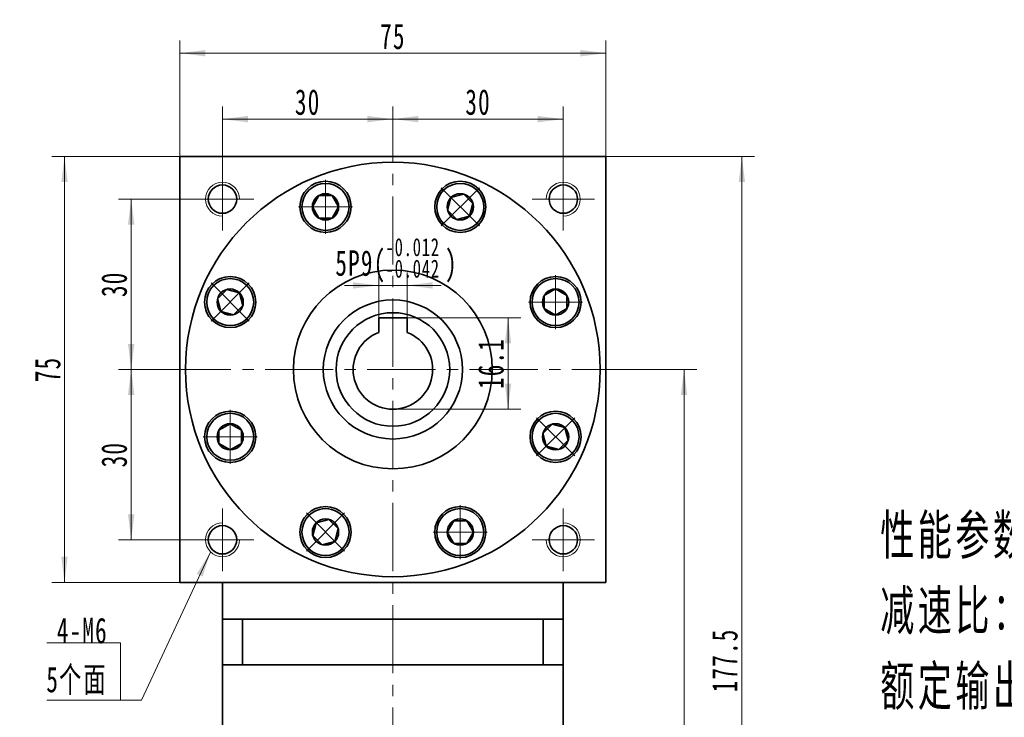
# Model space of a CAD drawing. Header units: millimetres. Extents: x -57 to 635, y -61 to 428.
# Tile 4 of 4: x 281 to 455, y 236 to 359. Entities that reach past the tile are written whole.
import ezdxf

# ---------------------------------------------------------------- set-up
doc = ezdxf.new("R2010")
doc.units = ezdxf.units.MM
doc.set_wipeout_variables(frame=1)
doc.linetypes.add('点画线', pattern=[18, 12, -2, 2, -2])
doc.layers.get('0').update_dxf_attribs({"lineweight": 35})
for name, color, linetype, lineweight in [('EB0_1', 7, 'Continuous', 35), ('中心线层', 1, '点画线', 18), ('尺寸线层', 3, 'Continuous', 18), ('粗实线层', 7, 'Continuous', 35)]:
    doc.layers.add(name, color=color, linetype=linetype, lineweight=lineweight)
doc.styles.add('标准', font='txt', dxfattribs={"width": 0.667})
doc.dimstyles.new('a4-1-1.5', dxfattribs={"dimtxt": 4.5, "dimasz": 4.5, "dimexe": 2.25, "dimexo": 0, "dimgap": 0.75, "dimtad": 1, "dimdec": 3, "dimdsep": 46, "dimtxsty": '标准', "dimblk": '_CAXARROW', "dimcen": 0, "dimdle": 6, "dimazin": 2, "dimtfac": 0.707107, "dimtdec": 3, "dimtix": 1, "dimtmove": 2, "dimatfit": 3, "dimfxl": 1, "dimfrac": 2, "dimtolj": 1, "dimtzin": 0, "dimarcsym": 1})

# ---------------------------------------------------------------- blocks, each defined once
blk = doc.blocks.new('*X1')
at = {"layer": '尺寸线层', "linetype": 'Continuous', "transparency": 16777216}
for points in [[(317.08, 341.59), (321.58, 341.03), (321.58, 342.16)], [(347.08, 341.59), (342.58, 341.03), (342.58, 342.16)]]:
    blk.add_hatch(color=0, dxfattribs=at).paths.add_polyline_path(points, flags=0)
at = {"layer": '尺寸线层', "color": 0, "linetype": 'Continuous', "transparency": 16777216}
for p, q in [((317.08, 333), (317.08, 343.84)), ((347.08, 338), (347.08, 343.84)), ((347.08, 341.59), (317.08, 341.59))]:
    blk.add_line(p, q, dxfattribs=at)
at = {"layer": '尺寸线层', "color": 0, "transparency": 16777216, "insert": (332.08, 344.57), "char_height": 4.5, "width": 9, "attachment_point": 5, "line_spacing_factor": 1.15057, "style": '标准'}
blk.add_mtext('\\T1.1;30', dxfattribs=at)
blk = doc.blocks.new('_CAXARROW')
blk.add_hatch(color=0).paths.add_polyline_path([(0, 0), (-1, 0.125), (-1, -0.125)], flags=0)
blk = doc.blocks.new('*X2')
at = {"layer": '尺寸线层', "linetype": 'Continuous', "transparency": 16777216}
for points in [[(347.08, 341.59), (351.58, 342.16), (351.58, 341.03)], [(377.08, 341.59), (372.58, 342.16), (372.58, 341.03)]]:
    blk.add_hatch(color=0, dxfattribs=at).paths.add_polyline_path(points, flags=0)
at = {"layer": '尺寸线层', "color": 0, "linetype": 'Continuous', "transparency": 16777216}
for p, q in [((347.08, 338), (347.08, 343.84)), ((377.08, 333), (377.08, 343.84)), ((347.08, 341.59), (377.08, 341.59))]:
    blk.add_line(p, q, dxfattribs=at)
at = {"layer": '尺寸线层', "color": 0, "transparency": 16777216, "insert": (362.08, 344.57), "char_height": 4.5, "width": 9, "attachment_point": 5, "line_spacing_factor": 1.15057, "style": '标准'}
blk.add_mtext('\\T1.1;30', dxfattribs=at)
blk = doc.blocks.new('*X3')
at = {"layer": '尺寸线层', "linetype": 'Continuous', "transparency": 16777216}
for points in [[(309.58, 353.2), (314.08, 352.64), (314.08, 353.77)], [(384.58, 353.2), (380.08, 352.64), (380.08, 353.77)]]:
    blk.add_hatch(color=0, dxfattribs=at).paths.add_polyline_path(points, flags=0)
at = {"layer": '尺寸线层', "color": 0, "linetype": 'Continuous', "transparency": 16777216}
for p, q in [((309.58, 335), (309.58, 355.45)), ((384.58, 335), (384.58, 355.45)), ((384.58, 353.2), (309.58, 353.2))]:
    blk.add_line(p, q, dxfattribs=at)
at = {"layer": '尺寸线层', "color": 0, "transparency": 16777216, "insert": (347.08, 356.15), "char_height": 4.5, "width": 9, "attachment_point": 5, "line_spacing_factor": 1.15057, "style": '标准'}
blk.add_mtext('\\T1.1;75', dxfattribs=at)
blk = doc.blocks.new('*X4')
at = {"layer": '尺寸线层', "linetype": 'Continuous', "transparency": 16777216}
for points in [[(289.27, 335), (289.83, 330.5), (288.71, 330.5)], [(289.27, 260), (289.83, 264.5), (288.71, 264.5)]]:
    blk.add_hatch(color=0, dxfattribs=at).paths.add_polyline_path(points, flags=0)
at = {"layer": '尺寸线层', "color": 0, "linetype": 'Continuous', "transparency": 16777216}
for p, q in [((309.58, 335), (287.02, 335)), ((289.27, 335), (289.27, 260)), ((309.58, 260), (287.02, 260))]:
    blk.add_line(p, q, dxfattribs=at)
at = {"layer": '尺寸线层', "color": 0, "transparency": 16777216, "insert": (286.32, 297.5), "char_height": 4.5, "width": 9, "attachment_point": 5, "rotation": 90, "line_spacing_factor": 1.15057, "style": '标准'}
blk.add_mtext('\\T1.1;75', dxfattribs=at)
blk = doc.blocks.new('*X5')
at = {"layer": '尺寸线层', "linetype": 'Continuous', "transparency": 16777216}
for points in [[(301.01, 327.5), (301.57, 323), (300.44, 323)], [(301.01, 297.5), (301.57, 302), (300.44, 302)]]:
    blk.add_hatch(color=0, dxfattribs=at).paths.add_polyline_path(points, flags=0)
at = {"layer": '尺寸线层', "color": 0, "linetype": 'Continuous', "transparency": 16777216}
for p, q in [((311.58, 327.5), (298.76, 327.5)), ((301.01, 327.5), (301.01, 297.5)), ((306.58, 297.5), (298.76, 297.5))]:
    blk.add_line(p, q, dxfattribs=at)
at = {"layer": '尺寸线层', "color": 0, "transparency": 16777216, "insert": (298.03, 312.5), "char_height": 4.5, "width": 9, "attachment_point": 5, "rotation": 90, "line_spacing_factor": 1.15057, "style": '标准'}
blk.add_mtext('\\T1.1;30', dxfattribs=at)
blk = doc.blocks.new('*X6')
at = {"layer": '尺寸线层', "linetype": 'Continuous', "transparency": 16777216}
for points in [[(301.01, 297.5), (301.57, 293), (300.44, 293)], [(301.01, 267.5), (301.57, 272), (300.44, 272)]]:
    blk.add_hatch(color=0, dxfattribs=at).paths.add_polyline_path(points, flags=0)
at = {"layer": '尺寸线层', "color": 0, "linetype": 'Continuous', "transparency": 16777216}
for p, q in [((306.58, 297.5), (298.76, 297.5)), ((301.01, 297.5), (301.01, 267.5)), ((311.58, 267.5), (298.76, 267.5))]:
    blk.add_line(p, q, dxfattribs=at)
at = {"layer": '尺寸线层', "color": 0, "transparency": 16777216, "insert": (298.03, 282.5), "char_height": 4.5, "width": 9, "attachment_point": 5, "rotation": 90, "line_spacing_factor": 1.15057, "style": '标准'}
blk.add_mtext('\\T1.1;30', dxfattribs=at)
blk = doc.blocks.new('*X7')
at = {"layer": '尺寸线层', "linetype": 'Continuous'}
blk.add_hatch(color=0, dxfattribs=at).paths.add_polyline_path([(15.81, 26.08), (14.42, 21.77), (13.4, 22.24)], flags=0)
at = {"layer": '尺寸线层', "color": 0, "linetype": 'Continuous'}
blk.add_line((15.81, 26.08), (3.67, 0), dxfattribs=at)
at = {"layer": '尺寸线层', "color": 0}
for p, q in [((0, 10.09), (-12.97, 10.09)), ((0, 0), (0, 10.09)), ((0, 0), (-12.97, 0)), ((3.67, 0), (0, 0))]:
    blk.add_line(p, q, dxfattribs=at)
at = {"layer": '尺寸线层', "color": 0, "insert": (-2.25, 0.9), "char_height": 4.5, "width": 19.9754, "attachment_point": 9, "line_spacing_factor": 1.15057, "style": '标准'}
blk.add_mtext('\\T1.1;4-M6\\P5个面', dxfattribs=at)
blk = doc.blocks.new('*X8')
at = {"layer": '中心线层', "linetype": '点画线', "lineweight": 18}
for p, q in [((0, -4.76), (0, 4.76)), ((-4.76, 0), (4.76, 0))]:
    blk.add_line(p, q, dxfattribs=at)
at = {"layer": '粗实线层'}
for p, q in [((-2.31, 0), (-1.15, 2)), ((-1.15, 2), (1.15, 2)), ((2.31, 0), (1.15, 2)), ((2.31, 0), (1.15, 2)), ((-2.31, 0), (-1.15, -2)), ((2.31, 0), (1.15, -2)), ((-1.15, -2), (1.15, -2))]:
    blk.add_line(p, q, dxfattribs=at)
blk.add_circle((0, 0), 2.31, dxfattribs=at)
for start, end in [(0, 180), (180, 360)]:
    blk.add_arc((0, 0), 4.14, start, end, dxfattribs=at)
blk = doc.blocks.new('*X9')
at = {"layer": '尺寸线层', "linetype": 'Continuous', "transparency": 16777216}
for points in [[(398.33, 297.5), (398.89, 293), (397.77, 293)], [(398.33, 157.5), (398.89, 162), (397.77, 162)]]:
    blk.add_hatch(color=0, dxfattribs=at).paths.add_polyline_path(points, flags=0)
at = {"layer": '尺寸线层', "color": 0, "linetype": 'Continuous', "transparency": 16777216}
for p, q in [((387.58, 297.5), (400.58, 297.5)), ((398.33, 297.5), (398.33, 157.5)), ((377.08, 157.5), (400.58, 157.5))]:
    blk.add_line(p, q, dxfattribs=at)
at = {"layer": '尺寸线层', "color": 0, "transparency": 16777216, "insert": (395.34, 227.5), "char_height": 4.5, "width": 11.9606, "attachment_point": 5, "rotation": 90, "line_spacing_factor": 1.15057, "style": '标准'}
blk.add_mtext('\\T1.1;140', dxfattribs=at)
blk = doc.blocks.new('*X10')
at = {"layer": '尺寸线层', "linetype": 'Continuous', "transparency": 16777216}
for points in [[(408.52, 335), (409.08, 330.5), (407.96, 330.5)], [(408.52, 157.5), (409.08, 162), (407.96, 162)]]:
    blk.add_hatch(color=0, dxfattribs=at).paths.add_polyline_path(points, flags=0)
at = {"layer": '尺寸线层', "color": 0, "linetype": 'Continuous', "transparency": 16777216}
for p, q in [((384.58, 335), (410.77, 335)), ((408.52, 335), (408.52, 157.5)), ((377.08, 157.5), (410.77, 157.5))]:
    blk.add_line(p, q, dxfattribs=at)
at = {"layer": '尺寸线层', "color": 0, "transparency": 16777216, "insert": (405.53, 246.25), "char_height": 4.5, "width": 20.8061, "attachment_point": 5, "rotation": 90, "line_spacing_factor": 1.15057, "style": '标准'}
blk.add_mtext('\\T1.1;177.5', dxfattribs=at)
blk = doc.blocks.new('*X28')
at = {"layer": '尺寸线层', "color": 0, "char_height": 4.5, "attachment_point": 1, "line_spacing_factor": 1.15057, "style": '标准'}
for s, insert, width in [('\\T1.1;{\\H0.707107x;-0.012}', (345.81, 320.64), 38.1799), ('\\T1.1;5P9(', (336.95, 318.5), 80.9909), ('\\T1.1;)', (356.26, 318.5), 80.9909), ('\\T1.1;{\\H0.707107x;-0.042}', (345.81, 316.85), 38.1799)]:
    blk.add_mtext(s, dxfattribs=dict(at, insert=insert, width=width))
blk = doc.blocks.new('*X27')
at = {"layer": '尺寸线层', "linetype": 'Continuous', "transparency": 16777216}
for points in [[(344.58, 312.3), (340.08, 311.74), (340.08, 312.86)], [(349.58, 312.3), (354.08, 311.74), (354.08, 312.86)]]:
    blk.add_hatch(color=0, dxfattribs=at).paths.add_polyline_path(points, flags=0)
at = {"layer": '尺寸线层', "color": 0, "linetype": 'Continuous', "transparency": 16777216}
for p, q in [((344.58, 306.6), (344.58, 314.55)), ((349.58, 306.6), (349.58, 314.55)), ((355.58, 312.3), (338.58, 312.3))]:
    blk.add_line(p, q, dxfattribs=at)
at = {"layer": '尺寸线层', "color": 0, "transparency": 16777216}
blk.add_blockref('*X28', (0, 0), dxfattribs=at)
blk = doc.blocks.new('*X29')
at = {"layer": '尺寸线层', "linetype": 'Continuous', "transparency": 16777216}
for points in [[(367.35, 306.6), (367.91, 302.1), (366.79, 302.1)], [(367.35, 290.5), (367.91, 295), (366.79, 295)]]:
    blk.add_hatch(color=0, dxfattribs=at).paths.add_polyline_path(points, flags=0)
at = {"layer": '尺寸线层', "color": 0, "linetype": 'Continuous', "transparency": 16777216}
for p, q in [((349.58, 306.6), (369.6, 306.6)), ((367.35, 306.6), (367.35, 290.5)), ((347.08, 290.5), (369.6, 290.5))]:
    blk.add_line(p, q, dxfattribs=at)
at = {"layer": '尺寸线层', "color": 0, "transparency": 16777216, "insert": (364.36, 298.55), "char_height": 4.5, "width": 16.0426, "attachment_point": 5, "rotation": 90, "line_spacing_factor": 1.15057, "style": '标准'}
blk.add_mtext('\\T1.1;16.1', dxfattribs=at)

msp = doc.modelspace()

# ---------------------------------------------------------------- linework, layer by layer
at = {"layer": 'EB0_1'}
for p, q in [((317.0781, 253.5007), (317.0781, 218.0007)), ((377.0781, 253.5007), (317.0781, 253.5007)), ((377.0781, 253.5007), (377.0781, 218.0007)), ((377.0781, 245.5007), (317.0781, 245.5007))]:
    msp.add_line(p, q, dxfattribs=at)
at = {"layer": '中心线层'}
for p, q in [((347.0781, 153.9814), (347.0781, 338.0007)), ((317.0781, 322.0007), (317.0781, 333.0007)), ((377.0781, 333.0007), (377.0781, 322.0007)), ((311.5781, 327.5007), (322.5781, 327.5007)), ((371.5781, 327.5007), (382.5781, 327.5007)), ((306.5781, 297.5007), (387.5781, 297.5007)), ((317.0781, 262.0007), (317.0781, 273.0007)), ((377.0781, 273.0007), (377.0781, 262.0007)), ((322.5781, 267.5007), (311.5781, 267.5007)), ((382.5781, 267.5007), (371.5781, 267.5007))]:
    msp.add_line(p, q, dxfattribs=at)
at = {"layer": '粗实线层'}
for p, q in [((309.5781, 335.0007), (384.5781, 335.0007)), ((309.5781, 334.1007), (309.5781, 335.0007)), ((309.5781, 335.0007), (309.5781, 260.0007)), ((384.5781, 335.0007), (384.5781, 260.0007)), ((349.5781, 306.6007), (344.5781, 306.6007)), ((344.5781, 306.6007), (344.5781, 304.039)), ((349.5781, 306.6007), (349.5781, 304.039)), ((309.5781, 260.0007), (384.5781, 260.0007)), ((317.0781, 253.5007), (317.0781, 260.0007)), ((377.0781, 253.5007), (377.0781, 260.0007)), ((320.6206, 253.5007), (320.6206, 245.5007)), ((373.5357, 253.5007), (373.5357, 245.5007))]:
    msp.add_line(p, q, dxfattribs=at)
for centre, radius in [((317.0781, 327.5007), 2.5), ((335.215, 326.1409), 4.5), ((358.9413, 326.1409), 4.5), ((377.0781, 327.5007), 2.5), ((318.4379, 309.3639), 4.5), ((347.0781, 297.5007), 17.5), ((375.7184, 309.3639), 4.5), ((347.0781, 297.5007), 12.25), ((347.0781, 297.5007), 10), ((318.4379, 285.6375), 4.5), ((375.7184, 285.6375), 4.5), ((335.215, 268.8604), 4.5), ((358.9413, 268.8604), 4.5), ((317.0781, 267.5007), 2.5), ((377.0781, 267.5007), 2.5)]:
    msp.add_circle(centre, radius, dxfattribs=at)
at = {"layer": '粗实线层', "lineweight": 18}
for centre, start, end in [((317.0781, 327.5007), 0, 270), ((377.0781, 327.5007), 270, 180), ((317.0781, 267.5007), 90, 360), ((377.0781, 267.5007), 180, 90)]:
    msp.add_arc(centre, 3, start, end, dxfattribs=at)
at = {"layer": '粗实线层'}
msp.add_arc((347.0781, 297.5007), 7, 110.924832, 69.075168, dxfattribs=at)

# ---------------------------------------------------------------- block references
at = {"layer": '尺寸线层'}
msp.add_blockref('*X7', (299.149, 239.2544), dxfattribs=at)

# ---------------------------------------------------------------- texts
at = {"layer": '尺寸线层', "insert": (432.8673, 271.8394), "char_height": 4.0425, "width": 103.233434, "attachment_point": 1, "line_spacing_factor": 1.15057, "style": '标准'}
msp.add_mtext('\\T1.1;{\\H1.71429x;性能参数：\\P减速比：1:12~100\\P额定输出力矩：45 N.m\\P最大加速力矩：1.5倍额定扭矩\\P额定输入转速：3000 rpm\\P容许径向力：1100 N\\P容许轴向力：550 N\\P回程间隙：≤12 arcmin\\P使用寿命：＞20000 h\\P使用温度：-10℃~80℃\\P}', dxfattribs=at)

# ---------------------------------------------------------------- dimensions: what is measured, and where the dimension line sits
at = {"layer": '尺寸线层'}
for base, p1, p2, picture, middle in [((309.5781, 353.2032), (384.5781, 335.0007), (309.5781, 335.0007), '*X3', (347.0781, 356.1529)), ((317.0781, 341.5933), (347.0781, 338.0007), (317.0781, 333.0007), '*X1', (332.0781, 344.5682)), ((377.0781, 341.5933), (347.0781, 338.0007), (377.0781, 333.0007), '*X2', (362.0781, 344.5682))]:
    dim = msp.add_linear_dim(base=base, p1=p1, p2=p2, dimstyle='a4-1-1.5', override={"dimsah": 1, "dimtfill": 1, "dimtzin": 0}, dxfattribs=at)
    dim.commit()
    dim.dimension.update_dxf_attribs({"geometry": picture, "text_midpoint": middle})
for base, p1, p2, picture, middle in [((289.2717, 260.0007), (309.5781, 335.0007), (309.5781, 260.0007), '*X4', (286.3219, 297.5007)), ((301.0058, 297.5007), (311.5781, 327.5007), (306.5781, 297.5007), '*X5', (298.0309, 312.5007)), ((367.3515, 290.5007), (349.5781, 306.6007), (347.0781, 290.5007), '*X29', (364.3641, 298.5507)), ((301.0058, 267.5007), (306.5781, 297.5007), (311.5781, 267.5007), '*X6', (298.0309, 282.5007))]:
    dim = msp.add_linear_dim(base=base, p1=p1, p2=p2, angle=270, dimstyle='a4-1-1.5', override={"dimsah": 1, "dimtfill": 1, "dimtzin": 0}, dxfattribs=at)
    dim.commit()
    dim.dimension.update_dxf_attribs({"geometry": picture, "text_midpoint": middle})

# ---------------------------------------------------------------- next in the draw order: wipeouts: each hides what was drawn before it
for points in [[(339.355, 326.1409), (339.3549, 326.1652), (339.3547, 326.1895), (339.3543, 326.2137), (339.3538, 326.238), (339.3532, 326.2622), (339.3524, 326.2865), (339.3515, 326.3107), (339.3504, 326.335), (339.3492, 326.3592), (339.3479, 326.3834), (339.3464, 326.4077), (339.3447, 326.4319), (339.3429, 326.4561), (339.341, 326.4802), (339.339, 326.5044), (339.3368, 326.5286), (339.3344, 326.5527), (339.3319, 326.5769), (339.3293, 326.601), (339.3266, 326.6251), (339.3236, 326.6492), (339.3206, 326.6733), (339.3174, 326.6973), (339.3141, 326.7213), (339.3106, 326.7454), (339.307, 326.7693), (339.3032, 326.7933), (339.2993, 326.8173), (339.2953, 326.8412), (339.2911, 326.8651), (339.2911, 326.8651), (339.2531, 327.0538), (339.2063, 327.2405), (339.1508, 327.4248), (339.0869, 327.6064), (339.0146, 327.7848), (338.9341, 327.9596), (338.8455, 328.1305), (338.7491, 328.2971), (338.6451, 328.4591), (338.5336, 328.616), (338.415, 328.7676), (338.2894, 328.9135), (338.1572, 329.0534), (338.0187, 329.187), (337.8741, 329.3141), (337.7237, 329.4342), (337.5679, 329.5473), (337.407, 329.653), (337.2414, 329.7511), (337.0714, 329.8414), (336.8974, 329.9237), (336.7197, 329.9978), (336.5388, 330.0636), (336.3551, 330.1209), (336.1688, 330.1696), (335.9806, 330.2095), (335.7906, 330.2407), (335.5994, 330.2631), (335.4074, 330.2765), (335.215, 330.2809), (335.215, 330.2809), (335.0225, 330.2765), (334.8305, 330.2631), (334.6393, 330.2407), (334.4494, 330.2095), (334.2611, 330.1696), (334.0748, 330.1209), (333.8911, 330.0636), (333.7102, 329.9978), (333.5325, 329.9237), (333.3585, 329.8414), (333.1885, 329.7511), (333.0229, 329.653), (332.862, 329.5473), (332.7062, 329.4342), (332.5559, 329.3141), (332.4112, 329.187), (332.2727, 329.0534), (332.1405, 328.9135), (332.0149, 328.7676), (331.8963, 328.616), (331.7848, 328.4591), (331.6808, 328.2971), (331.5844, 328.1305), (331.4958, 327.9596), (331.4153, 327.7848), (331.343, 327.6064), (331.2791, 327.4248), (331.2236, 327.2405), (331.1768, 327.0538), (331.1388, 326.8651), (331.1388, 326.8651), (331.1346, 326.8412), (331.1306, 326.8173), (331.1267, 326.7933), (331.1229, 326.7693), (331.1193, 326.7454), (331.1158, 326.7213), (331.1125, 326.6973), (331.1093, 326.6733), (331.1063, 326.6492), (331.1034, 326.6251), (331.1006, 326.601), (331.098, 326.5769), (331.0955, 326.5527), (331.0931, 326.5286), (331.0909, 326.5044), (331.0889, 326.4802), (331.087, 326.4561), (331.0852, 326.4319), (331.0836, 326.4077), (331.0821, 326.3834), (331.0807, 326.3592), (331.0795, 326.335), (331.0784, 326.3107), (331.0775, 326.2865), (331.0767, 326.2622), (331.0761, 326.238), (331.0756, 326.2137), (331.0752, 326.1895), (331.075, 326.1652), (331.075, 326.1409), (331.075, 326.1409), (331.0806, 325.9243), (331.0976, 325.7082), (331.1259, 325.4933), (331.1654, 325.2802), (331.216, 325.0694), (331.2776, 324.8616), (331.3499, 324.6573), (331.4329, 324.4571), (331.5262, 324.2614), (331.6296, 324.0709), (331.7429, 323.8861), (331.8656, 323.7075), (331.9976, 323.5356), (332.1383, 323.3707), (332.2875, 323.2135), (332.4448, 323.0643), (332.6096, 322.9236), (332.7815, 322.7916), (332.9602, 322.6688), (333.145, 322.5556), (333.3354, 322.4522), (333.5311, 322.3589), (333.7313, 322.2759), (333.9356, 322.2036), (334.1434, 322.142), (334.3542, 322.0914), (334.5673, 322.0519), (334.7822, 322.0236), (334.9983, 322.0066), (335.215, 322.0009), (335.215, 322.0009), (335.4316, 322.0066), (335.6477, 322.0236), (335.8626, 322.0519), (336.0757, 322.0914), (336.2865, 322.142), (336.4943, 322.2036), (336.6986, 322.2759), (336.8988, 322.3589), (337.0945, 322.4522), (337.285, 322.5556), (337.4698, 322.6688), (337.6484, 322.7916), (337.8203, 322.9236), (337.9852, 323.0643), (338.1424, 323.2135), (338.2916, 323.3707), (338.4323, 323.5356), (338.5643, 323.7075), (338.6871, 323.8861), (338.8003, 324.0709), (338.9037, 324.2614), (338.997, 324.4571), (339.08, 324.6573), (339.1523, 324.8616), (339.2139, 325.0694), (339.2645, 325.2802), (339.304, 325.4933), (339.3323, 325.7082), (339.3493, 325.9243)], [(361.8688, 323.2135), (361.8859, 323.2307), (361.9029, 323.248), (361.9198, 323.2654), (361.9366, 323.2829), (361.9533, 323.3005), (361.9699, 323.3182), (361.9864, 323.336), (362.0027, 323.3539), (362.019, 323.3719), (362.0352, 323.39), (362.0513, 323.4082), (362.0672, 323.4265), (362.0831, 323.4448), (362.0988, 323.4633), (362.1145, 323.4818), (362.13, 323.5005), (362.1454, 323.5192), (362.1607, 323.538), (362.1759, 323.557), (362.191, 323.576), (362.206, 323.595), (362.2209, 323.6142), (362.2356, 323.6335), (362.2502, 323.6528), (362.2648, 323.6723), (362.2792, 323.6918), (362.2935, 323.7114), (362.3077, 323.7311), (362.3217, 323.7508), (362.3357, 323.7707), (362.3357, 323.7707), (362.4422, 323.931), (362.5411, 324.0962), (362.6323, 324.2657), (362.7154, 324.4393), (362.7905, 324.6166), (362.8572, 324.7971), (362.9154, 324.9806), (362.965, 325.1666), (363.006, 325.3547), (363.0381, 325.5444), (363.0614, 325.7355), (363.0758, 325.9275), (363.0813, 326.1199), (363.0778, 326.3123), (363.0653, 326.5044), (363.044, 326.6957), (363.0138, 326.8858), (362.9747, 327.0743), (362.927, 327.2608), (362.8706, 327.4448), (362.8058, 327.6261), (362.7326, 327.8041), (362.6512, 327.9785), (362.5617, 328.149), (362.4645, 328.3151), (362.3596, 328.4765), (362.2474, 328.6329), (362.128, 328.7839), (362.0017, 328.9291), (361.8688, 329.0684), (361.8688, 329.0684), (361.7295, 329.2013), (361.5843, 329.3276), (361.4333, 329.447), (361.2769, 329.5592), (361.1155, 329.6641), (360.9494, 329.7613), (360.7789, 329.8508), (360.6045, 329.9322), (360.4265, 330.0054), (360.2452, 330.0702), (360.0612, 330.1266), (359.8747, 330.1744), (359.6862, 330.2134), (359.4961, 330.2436), (359.3048, 330.265), (359.1127, 330.2774), (358.9203, 330.2809), (358.7279, 330.2754), (358.5359, 330.261), (358.3448, 330.2377), (358.155, 330.2056), (357.967, 330.1646), (357.781, 330.115), (357.5975, 330.0568), (357.4169, 329.9901), (357.2397, 329.9151), (357.0661, 329.8319), (356.8965, 329.7407), (356.7314, 329.6418), (356.5711, 329.5353), (356.5711, 329.5353), (356.5512, 329.5213), (356.5315, 329.5073), (356.5118, 329.4931), (356.4922, 329.4788), (356.4727, 329.4644), (356.4532, 329.4499), (356.4339, 329.4352), (356.4146, 329.4205), (356.3954, 329.4056), (356.3763, 329.3906), (356.3573, 329.3755), (356.3384, 329.3603), (356.3196, 329.345), (356.3009, 329.3296), (356.2822, 329.3141), (356.2637, 329.2984), (356.2452, 329.2827), (356.2269, 329.2668), (356.2086, 329.2509), (356.1904, 329.2348), (356.1723, 329.2186), (356.1543, 329.2023), (356.1364, 329.186), (356.1186, 329.1695), (356.1009, 329.1529), (356.0833, 329.1362), (356.0658, 329.1194), (356.0484, 329.1025), (356.0311, 329.0855), (356.0139, 329.0684), (356.0139, 329.0684), (355.8647, 328.9111), (355.7239, 328.7463), (355.592, 328.5744), (355.4692, 328.3957), (355.356, 328.2109), (355.2526, 328.0205), (355.1593, 327.8248), (355.0763, 327.6246), (355.004, 327.4203), (354.9424, 327.2125), (354.8918, 327.0017), (354.8523, 326.7886), (354.824, 326.5737), (354.807, 326.3576), (354.8013, 326.1409), (354.807, 325.9243), (354.824, 325.7082), (354.8523, 325.4933), (354.8918, 325.2802), (354.9424, 325.0694), (355.004, 324.8616), (355.0763, 324.6573), (355.1593, 324.4571), (355.2526, 324.2614), (355.356, 324.0709), (355.4692, 323.8861), (355.592, 323.7075), (355.7239, 323.5356), (355.8647, 323.3707), (356.0139, 323.2135), (356.0139, 323.2135), (356.1711, 323.0643), (356.3359, 322.9236), (356.5079, 322.7916), (356.6865, 322.6688), (356.8713, 322.5556), (357.0618, 322.4522), (357.2574, 322.3589), (357.4577, 322.2759), (357.662, 322.2036), (357.8698, 322.142), (358.0806, 322.0914), (358.2937, 322.0519), (358.5086, 322.0236), (358.7247, 322.0066), (358.9413, 322.0009), (359.158, 322.0066), (359.3741, 322.0236), (359.589, 322.0519), (359.8021, 322.0914), (360.0128, 322.142), (360.2207, 322.2036), (360.425, 322.2759), (360.6252, 322.3589), (360.8209, 322.4522), (361.0113, 322.5556), (361.1961, 322.6688), (361.3748, 322.7916), (361.5467, 322.9236), (361.7115, 323.0643)], [(321.3653, 312.2913), (321.3481, 312.3084), (321.3308, 312.3254), (321.3134, 312.3423), (321.2959, 312.3591), (321.2783, 312.3758), (321.2606, 312.3924), (321.2428, 312.4089), (321.2249, 312.4253), (321.2069, 312.4416), (321.1888, 312.4577), (321.1706, 312.4738), (321.1524, 312.4898), (321.134, 312.5056), (321.1155, 312.5214), (321.097, 312.537), (321.0783, 312.5525), (321.0596, 312.5679), (321.0408, 312.5833), (321.0219, 312.5985), (321.0029, 312.6135), (320.9838, 312.6285), (320.9646, 312.6434), (320.9453, 312.6581), (320.926, 312.6728), (320.9066, 312.6873), (320.887, 312.7017), (320.8674, 312.716), (320.8477, 312.7302), (320.828, 312.7443), (320.8081, 312.7582), (320.8081, 312.7582), (320.6478, 312.8647), (320.4827, 312.9636), (320.3131, 313.0548), (320.1395, 313.138), (319.9623, 313.213), (319.7817, 313.2797), (319.5982, 313.3379), (319.4123, 313.3876), (319.2242, 313.4285), (319.0344, 313.4607), (318.8433, 313.484), (318.6514, 313.4984), (318.4589, 313.5038), (318.2665, 313.5003), (318.0744, 313.4879), (317.8831, 313.4665), (317.693, 313.4363), (317.5045, 313.3973), (317.318, 313.3495), (317.134, 313.2932), (316.9527, 313.2283), (316.7747, 313.1551), (316.6003, 313.0737), (316.4298, 312.9843), (316.2637, 312.887), (316.1023, 312.7822), (315.9459, 312.6699), (315.795, 312.5505), (315.6497, 312.4242), (315.5105, 312.2913), (315.5105, 312.2913), (315.3775, 312.152), (315.2513, 312.0068), (315.1318, 311.8558), (315.0196, 311.6994), (314.9147, 311.538), (314.8175, 311.3719), (314.728, 311.2014), (314.6466, 311.027), (314.5734, 310.849), (314.5086, 310.6678), (314.4522, 310.4837), (314.4045, 310.2972), (314.3654, 310.1087), (314.3352, 309.9186), (314.3139, 309.7273), (314.3014, 309.5353), (314.2979, 309.3428), (314.3034, 309.1504), (314.3178, 308.9584), (314.3411, 308.7674), (314.3732, 308.5776), (314.4142, 308.3895), (314.4638, 308.2035), (314.522, 308.02), (314.5887, 307.8395), (314.6638, 307.6622), (314.7469, 307.4886), (314.8381, 307.3191), (314.937, 307.154), (315.0435, 306.9936), (315.0435, 306.9936), (315.0575, 306.9738), (315.0716, 306.954), (315.0857, 306.9343), (315.1, 306.9147), (315.1144, 306.8952), (315.129, 306.8758), (315.1436, 306.8564), (315.1584, 306.8371), (315.1732, 306.818), (315.1882, 306.7989), (315.2033, 306.7799), (315.2185, 306.761), (315.2338, 306.7421), (315.2492, 306.7234), (315.2647, 306.7048), (315.2804, 306.6862), (315.2961, 306.6678), (315.312, 306.6494), (315.3279, 306.6311), (315.344, 306.6129), (315.3602, 306.5948), (315.3765, 306.5769), (315.3929, 306.559), (315.4093, 306.5412), (315.4259, 306.5235), (315.4426, 306.5059), (315.4594, 306.4884), (315.4763, 306.471), (315.4934, 306.4536), (315.5105, 306.4364), (315.5105, 306.4364), (315.6677, 306.2872), (315.8325, 306.1465), (316.0044, 306.0145), (316.1831, 305.8918), (316.3679, 305.7785), (316.5584, 305.6751), (316.754, 305.5818), (316.9542, 305.4988), (317.1585, 305.4265), (317.3664, 305.3649), (317.5771, 305.3143), (317.7902, 305.2748), (318.0051, 305.2465), (318.2212, 305.2295), (318.4379, 305.2239), (318.6546, 305.2295), (318.8706, 305.2465), (319.0855, 305.2748), (319.2986, 305.3143), (319.5094, 305.3649), (319.7172, 305.4265), (319.9215, 305.4988), (320.1218, 305.5818), (320.3174, 305.6751), (320.5079, 305.7785), (320.6927, 305.8918), (320.8713, 306.0145), (321.0433, 306.1465), (321.2081, 306.2872), (321.3653, 306.4364), (321.3653, 306.4364), (321.5145, 306.5937), (321.6553, 306.7585), (321.7872, 306.9304), (321.91, 307.1091), (322.0232, 307.2939), (322.1266, 307.4843), (322.22, 307.68), (322.3029, 307.8802), (322.3753, 308.0845), (322.4368, 308.2924), (322.4874, 308.5031), (322.5269, 308.7162), (322.5552, 308.9311), (322.5722, 309.1472), (322.5779, 309.3639), (322.5722, 309.5805), (322.5552, 309.7966), (322.5269, 310.0115), (322.4874, 310.2246), (322.4368, 310.4354), (322.3753, 310.6432), (322.3029, 310.8475), (322.22, 311.0478), (322.1266, 311.2434), (322.0232, 311.4339), (321.91, 311.6187), (321.7872, 311.7973), (321.6553, 311.9692), (321.5145, 312.1341)], [(375.7184, 305.2239), (375.7427, 305.2239), (375.7669, 305.2241), (375.7912, 305.2245), (375.8155, 305.225), (375.8397, 305.2256), (375.864, 305.2264), (375.8882, 305.2273), (375.9124, 305.2284), (375.9367, 305.2296), (375.9609, 305.231), (375.9851, 305.2325), (376.0093, 305.2341), (376.0335, 305.2359), (376.0577, 305.2378), (376.0819, 305.2398), (376.1061, 305.2421), (376.1302, 305.2444), (376.1543, 305.2469), (376.1785, 305.2495), (376.2026, 305.2523), (376.2267, 305.2552), (376.2507, 305.2582), (376.2748, 305.2614), (376.2988, 305.2647), (376.3228, 305.2682), (376.3468, 305.2718), (376.3708, 305.2756), (376.3947, 305.2795), (376.4187, 305.2835), (376.4426, 305.2877), (376.4426, 305.2877), (376.6312, 305.3258), (376.818, 305.3725), (377.0023, 305.428), (377.1839, 305.4919), (377.3623, 305.5642), (377.5371, 305.6447), (377.708, 305.7333), (377.8746, 305.8297), (378.0366, 305.9337), (378.1935, 306.0452), (378.3451, 306.1638), (378.491, 306.2894), (378.6309, 306.4216), (378.7645, 306.5601), (378.8915, 306.7048), (379.0117, 306.8551), (379.1248, 307.0109), (379.2305, 307.1718), (379.3286, 307.3374), (379.4188, 307.5074), (379.5011, 307.6814), (379.5753, 307.8591), (379.641, 308.04), (379.6983, 308.2237), (379.747, 308.41), (379.787, 308.5983), (379.8182, 308.7882), (379.8405, 308.9794), (379.8539, 309.1714), (379.8584, 309.3639), (379.8584, 309.3639), (379.8539, 309.5563), (379.8405, 309.7483), (379.8182, 309.9395), (379.787, 310.1295), (379.747, 310.3177), (379.6983, 310.504), (379.641, 310.6877), (379.5753, 310.8686), (379.5011, 311.0463), (379.4188, 311.2203), (379.3286, 311.3903), (379.2305, 311.5559), (379.1248, 311.7168), (379.0117, 311.8726), (378.8915, 312.023), (378.7645, 312.1676), (378.6309, 312.3061), (378.491, 312.4383), (378.3451, 312.5639), (378.1935, 312.6825), (378.0366, 312.794), (377.8746, 312.898), (377.708, 312.9944), (377.5371, 313.083), (377.3623, 313.1635), (377.1839, 313.2358), (377.0023, 313.2998), (376.818, 313.3552), (376.6312, 313.402), (376.4426, 313.44), (376.4426, 313.44), (376.4187, 313.4442), (376.3947, 313.4482), (376.3708, 313.4521), (376.3468, 313.4559), (376.3228, 313.4595), (376.2988, 313.463), (376.2748, 313.4663), (376.2507, 313.4695), (376.2267, 313.4725), (376.2026, 313.4755), (376.1785, 313.4782), (376.1543, 313.4808), (376.1302, 313.4833), (376.1061, 313.4857), (376.0819, 313.4879), (376.0577, 313.4899), (376.0335, 313.4919), (376.0093, 313.4936), (375.9851, 313.4953), (375.9609, 313.4968), (375.9367, 313.4981), (375.9124, 313.4993), (375.8882, 313.5004), (375.864, 313.5013), (375.8397, 313.5021), (375.8155, 313.5027), (375.7912, 313.5032), (375.7669, 313.5036), (375.7427, 313.5038), (375.7184, 313.5039), (375.7184, 313.5039), (375.5017, 313.4982), (375.2857, 313.4812), (375.0708, 313.4529), (374.8577, 313.4134), (374.6469, 313.3628), (374.4391, 313.3012), (374.2348, 313.2289), (374.0345, 313.1459), (373.8389, 313.0526), (373.6484, 312.9492), (373.4636, 312.836), (373.285, 312.7132), (373.113, 312.5812), (372.9482, 312.4405), (372.791, 312.2913), (372.6418, 312.1341), (372.501, 311.9692), (372.3691, 311.7973), (372.2463, 311.6187), (372.1331, 311.4339), (372.0296, 311.2434), (371.9363, 311.0478), (371.8534, 310.8475), (371.781, 310.6432), (371.7195, 310.4354), (371.6689, 310.2246), (371.6294, 310.0115), (371.6011, 309.7966), (371.5841, 309.5805), (371.5784, 309.3639), (371.5784, 309.3639), (371.5841, 309.1472), (371.6011, 308.9311), (371.6294, 308.7162), (371.6689, 308.5031), (371.7195, 308.2924), (371.781, 308.0845), (371.8534, 307.8802), (371.9363, 307.68), (372.0296, 307.4843), (372.1331, 307.2939), (372.2463, 307.1091), (372.3691, 306.9304), (372.501, 306.7585), (372.6418, 306.5937), (372.791, 306.4364), (372.9482, 306.2872), (373.113, 306.1465), (373.285, 306.0145), (373.4636, 305.8918), (373.6484, 305.7785), (373.8389, 305.6751), (374.0345, 305.5818), (374.2348, 305.4988), (374.4391, 305.4265), (374.6469, 305.3649), (374.8577, 305.3143), (375.0708, 305.2748), (375.2857, 305.2465), (375.5017, 305.2295)], [(318.4379, 289.7775), (318.4136, 289.7774), (318.3894, 289.7772), (318.3651, 289.7768), (318.3408, 289.7764), (318.3166, 289.7757), (318.2923, 289.7749), (318.2681, 289.774), (318.2438, 289.7729), (318.2196, 289.7717), (318.1954, 289.7704), (318.1712, 289.7689), (318.147, 289.7673), (318.1228, 289.7655), (318.0986, 289.7636), (318.0744, 289.7615), (318.0502, 289.7593), (318.0261, 289.757), (318.002, 289.7545), (317.9778, 289.7518), (317.9537, 289.7491), (317.9296, 289.7462), (317.9056, 289.7431), (317.8815, 289.7399), (317.8575, 289.7366), (317.8335, 289.7331), (317.8095, 289.7295), (317.7855, 289.7258), (317.7616, 289.7219), (317.7376, 289.7178), (317.7137, 289.7137), (317.7137, 289.7137), (317.525, 289.6756), (317.3383, 289.6288), (317.154, 289.5734), (316.9724, 289.5094), (316.794, 289.4371), (316.6192, 289.3566), (316.4483, 289.2681), (316.2817, 289.1717), (316.1197, 289.0676), (315.9628, 288.9562), (315.8112, 288.8375), (315.6653, 288.712), (315.5254, 288.5798), (315.3918, 288.4412), (315.2647, 288.2966), (315.1446, 288.1462), (315.0315, 287.9904), (314.9258, 287.8295), (314.8277, 287.6639), (314.7374, 287.4939), (314.6552, 287.3199), (314.581, 287.1423), (314.5153, 286.9614), (314.458, 286.7776), (314.4093, 286.5914), (314.3693, 286.4031), (314.3381, 286.2131), (314.3158, 286.0219), (314.3024, 285.8299), (314.2979, 285.6375), (314.2979, 285.6375), (314.3024, 285.4451), (314.3158, 285.253), (314.3381, 285.0618), (314.3693, 284.8719), (314.4093, 284.6836), (314.458, 284.4974), (314.5153, 284.3136), (314.581, 284.1327), (314.6552, 283.9551), (314.7374, 283.781), (314.8277, 283.611), (314.9258, 283.4454), (315.0315, 283.2846), (315.1446, 283.1288), (315.2647, 282.9784), (315.3918, 282.8338), (315.5254, 282.6952), (315.6653, 282.563), (315.8112, 282.4375), (315.9628, 282.3188), (316.1197, 282.2074), (316.2817, 282.1033), (316.4483, 282.0069), (316.6192, 281.9184), (316.794, 281.8378), (316.9724, 281.7655), (317.154, 281.7016), (317.3383, 281.6462), (317.525, 281.5994), (317.7137, 281.5613), (317.7137, 281.5613), (317.7376, 281.5571), (317.7616, 281.5531), (317.7855, 281.5492), (317.8095, 281.5455), (317.8335, 281.5418), (317.8575, 281.5384), (317.8815, 281.535), (317.9056, 281.5319), (317.9296, 281.5288), (317.9537, 281.5259), (317.9778, 281.5231), (318.002, 281.5205), (318.0261, 281.518), (318.0502, 281.5157), (318.0744, 281.5135), (318.0986, 281.5114), (318.1228, 281.5095), (318.147, 281.5077), (318.1712, 281.5061), (318.1954, 281.5046), (318.2196, 281.5032), (318.2438, 281.502), (318.2681, 281.501), (318.2923, 281.5), (318.3166, 281.4993), (318.3408, 281.4986), (318.3651, 281.4981), (318.3894, 281.4978), (318.4136, 281.4976), (318.4379, 281.4975), (318.4379, 281.4975), (318.6546, 281.5032), (318.8706, 281.5202), (319.0855, 281.5485), (319.2986, 281.588), (319.5094, 281.6386), (319.7172, 281.7001), (319.9215, 281.7725), (320.1218, 281.8554), (320.3174, 281.9487), (320.5079, 282.0521), (320.6927, 282.1654), (320.8713, 282.2882), (321.0433, 282.4201), (321.2081, 282.5609), (321.3653, 282.7101), (321.5145, 282.8673), (321.6553, 283.0321), (321.7872, 283.2041), (321.91, 283.3827), (322.0232, 283.5675), (322.1266, 283.758), (322.22, 283.9536), (322.3029, 284.1538), (322.3753, 284.3582), (322.4368, 284.566), (322.4874, 284.7767), (322.5269, 284.9899), (322.5552, 285.2047), (322.5722, 285.4208), (322.5779, 285.6375), (322.5779, 285.6375), (322.5722, 285.8542), (322.5552, 286.0702), (322.5269, 286.2851), (322.4874, 286.4982), (322.4368, 286.709), (322.3753, 286.9168), (322.3029, 287.1211), (322.22, 287.3214), (322.1266, 287.517), (322.0232, 287.7075), (321.91, 287.8923), (321.7872, 288.0709), (321.6553, 288.2429), (321.5145, 288.4077), (321.3653, 288.5649), (321.2081, 288.7141), (321.0433, 288.8549), (320.8713, 288.9868), (320.6927, 289.1096), (320.5079, 289.2228), (320.3174, 289.3263), (320.1218, 289.4196), (319.9215, 289.5025), (319.7172, 289.5749), (319.5094, 289.6364), (319.2986, 289.687), (319.0855, 289.7265), (318.8706, 289.7548), (318.6546, 289.7718)], [(372.791, 282.7101), (372.8082, 282.693), (372.8255, 282.676), (372.8429, 282.6591), (372.8604, 282.6423), (372.878, 282.6256), (372.8957, 282.609), (372.9135, 282.5925), (372.9314, 282.5761), (372.9494, 282.5598), (372.9675, 282.5436), (372.9857, 282.5276), (373.0039, 282.5116), (373.0223, 282.4957), (373.0408, 282.48), (373.0593, 282.4644), (373.078, 282.4488), (373.0967, 282.4334), (373.1155, 282.4181), (373.1344, 282.4029), (373.1534, 282.3878), (373.1725, 282.3728), (373.1917, 282.358), (373.211, 282.3432), (373.2303, 282.3286), (373.2497, 282.314), (373.2693, 282.2996), (373.2889, 282.2853), (373.3085, 282.2712), (373.3283, 282.2571), (373.3482, 282.2431), (373.3482, 282.2431), (373.5085, 282.1366), (373.6736, 282.0377), (373.8432, 281.9465), (374.0168, 281.8634), (374.194, 281.7884), (374.3746, 281.7217), (374.5581, 281.6634), (374.744, 281.6138), (374.9321, 281.5728), (375.1219, 281.5407), (375.313, 281.5174), (375.5049, 281.503), (375.6973, 281.4975), (375.8898, 281.501), (376.0819, 281.5135), (376.2732, 281.5348), (376.4633, 281.5651), (376.6518, 281.6041), (376.8383, 281.6518), (377.0223, 281.7082), (377.2035, 281.773), (377.3816, 281.8462), (377.556, 281.9277), (377.7265, 282.0171), (377.8926, 282.1143), (378.054, 282.2192), (378.2104, 282.3315), (378.3613, 282.4509), (378.5066, 282.5772), (378.6458, 282.7101), (378.6458, 282.7101), (378.7787, 282.8493), (378.905, 282.9946), (379.0244, 283.1455), (379.1367, 283.3019), (379.2416, 283.4633), (379.3388, 283.6294), (379.4282, 283.7999), (379.5097, 283.9743), (379.5829, 284.1524), (379.6477, 284.3336), (379.7041, 284.5176), (379.7518, 284.7041), (379.7908, 284.8926), (379.8211, 285.0827), (379.8424, 285.274), (379.8549, 285.4661), (379.8584, 285.6586), (379.8529, 285.851), (379.8385, 286.0429), (379.8152, 286.234), (379.7831, 286.4238), (379.7421, 286.6119), (379.6925, 286.7978), (379.6342, 286.9813), (379.5675, 287.1619), (379.4925, 287.3391), (379.4094, 287.5127), (379.3182, 287.6823), (379.2193, 287.8474), (379.1128, 288.0077), (379.1128, 288.0077), (379.0988, 288.0276), (379.0847, 288.0474), (379.0706, 288.067), (379.0563, 288.0866), (379.0419, 288.1062), (379.0273, 288.1256), (379.0127, 288.1449), (378.9979, 288.1642), (378.9831, 288.1834), (378.9681, 288.2025), (378.953, 288.2215), (378.9378, 288.2404), (378.9225, 288.2592), (378.9071, 288.2779), (378.8915, 288.2966), (378.8759, 288.3151), (378.8602, 288.3336), (378.8443, 288.352), (378.8283, 288.3702), (378.8123, 288.3884), (378.7961, 288.4065), (378.7798, 288.4245), (378.7634, 288.4424), (378.7469, 288.4602), (378.7303, 288.4779), (378.7136, 288.4955), (378.6968, 288.513), (378.6799, 288.5304), (378.6629, 288.5477), (378.6458, 288.5649), (378.6458, 288.5649), (378.4886, 288.7141), (378.3238, 288.8549), (378.1518, 288.9868), (377.9732, 289.1096), (377.7884, 289.2228), (377.5979, 289.3263), (377.4023, 289.4196), (377.2021, 289.5025), (376.9977, 289.5749), (376.7899, 289.6364), (376.5792, 289.687), (376.366, 289.7265), (376.1512, 289.7548), (375.9351, 289.7718), (375.7184, 289.7775), (375.5017, 289.7718), (375.2857, 289.7548), (375.0708, 289.7265), (374.8577, 289.687), (374.6469, 289.6364), (374.4391, 289.5749), (374.2348, 289.5025), (374.0345, 289.4196), (373.8389, 289.3263), (373.6484, 289.2228), (373.4636, 289.1096), (373.285, 288.9868), (373.113, 288.8549), (372.9482, 288.7141), (372.791, 288.5649), (372.791, 288.5649), (372.6418, 288.4077), (372.501, 288.2429), (372.3691, 288.0709), (372.2463, 287.8923), (372.1331, 287.7075), (372.0296, 287.517), (371.9363, 287.3214), (371.8534, 287.1211), (371.781, 286.9168), (371.7195, 286.709), (371.6689, 286.4982), (371.6294, 286.2851), (371.6011, 286.0702), (371.5841, 285.8542), (371.5784, 285.6375), (371.5841, 285.4208), (371.6011, 285.2047), (371.6294, 284.9899), (371.6689, 284.7767), (371.7195, 284.566), (371.781, 284.3582), (371.8534, 284.1538), (371.9363, 283.9536), (372.0296, 283.758), (372.1331, 283.5675), (372.2463, 283.3827), (372.3691, 283.2041), (372.501, 283.0321), (372.6418, 282.8673)], [(332.2875, 271.7878), (332.2704, 271.7706), (332.2534, 271.7533), (332.2365, 271.7359), (332.2197, 271.7184), (332.203, 271.7008), (332.1864, 271.6831), (332.1699, 271.6653), (332.1536, 271.6474), (332.1373, 271.6294), (332.1211, 271.6113), (332.105, 271.5932), (332.0891, 271.5749), (332.0732, 271.5565), (332.0575, 271.5381), (332.0418, 271.5195), (332.0263, 271.5009), (332.0109, 271.4821), (331.9956, 271.4633), (331.9804, 271.4444), (331.9653, 271.4254), (331.9503, 271.4063), (331.9354, 271.3871), (331.9207, 271.3679), (331.906, 271.3485), (331.8915, 271.3291), (331.8771, 271.3096), (331.8628, 271.29), (331.8486, 271.2703), (331.8346, 271.2505), (331.8206, 271.2307), (331.8206, 271.2307), (331.7141, 271.0703), (331.6152, 270.9052), (331.524, 270.7357), (331.4408, 270.5621), (331.3658, 270.3848), (331.2991, 270.2042), (331.2409, 270.0208), (331.1913, 269.8348), (331.1503, 269.6467), (331.1182, 269.4569), (331.0949, 269.2658), (331.0805, 269.0739), (331.075, 268.8815), (331.0785, 268.689), (331.0909, 268.4969), (331.1123, 268.3056), (331.1425, 268.1155), (331.1815, 267.927), (331.2293, 267.7406), (331.2857, 267.5565), (331.3505, 267.3753), (331.4237, 267.1973), (331.5051, 267.0228), (331.5946, 266.8524), (331.6918, 266.6863), (331.7967, 266.5248), (331.9089, 266.3685), (332.0283, 266.2175), (332.1546, 266.0722), (332.2875, 265.933), (332.2875, 265.933), (332.4268, 265.8001), (332.572, 265.6738), (332.723, 265.5544), (332.8794, 265.4421), (333.0408, 265.3373), (333.2069, 265.24), (333.3774, 265.1506), (333.5518, 265.0692), (333.7298, 264.996), (333.9111, 264.9311), (334.0951, 264.8747), (334.2816, 264.827), (334.4701, 264.788), (334.6602, 264.7578), (334.8515, 264.7364), (335.0436, 264.724), (335.236, 264.7205), (335.4284, 264.7259), (335.6204, 264.7403), (335.8115, 264.7636), (336.0012, 264.7958), (336.1893, 264.8367), (336.3753, 264.8863), (336.5588, 264.9446), (336.7393, 265.0113), (336.9166, 265.0863), (337.0902, 265.1695), (337.2597, 265.2606), (337.4249, 265.3596), (337.5852, 265.4661), (337.5852, 265.4661), (337.6051, 265.48), (337.6248, 265.4941), (337.6445, 265.5083), (337.6641, 265.5226), (337.6836, 265.537), (337.7031, 265.5515), (337.7224, 265.5661), (337.7417, 265.5809), (337.7609, 265.5958), (337.7799, 265.6107), (337.7989, 265.6258), (337.8179, 265.641), (337.8367, 265.6563), (337.8554, 265.6717), (337.8741, 265.6873), (337.8926, 265.7029), (337.9111, 265.7187), (337.9294, 265.7345), (337.9477, 265.7505), (337.9659, 265.7665), (337.984, 265.7827), (338.002, 265.799), (338.0199, 265.8154), (338.0377, 265.8319), (338.0554, 265.8485), (338.073, 265.8652), (338.0905, 265.882), (338.1079, 265.8989), (338.1252, 265.9159), (338.1424, 265.933), (338.1424, 265.933), (338.2916, 266.0902), (338.4323, 266.255), (338.5643, 266.427), (338.6871, 266.6056), (338.8003, 266.7904), (338.9037, 266.9809), (338.997, 267.1765), (339.08, 267.3768), (339.1523, 267.5811), (339.2139, 267.7889), (339.2645, 267.9997), (339.304, 268.2128), (339.3323, 268.4277), (339.3493, 268.6437), (339.355, 268.8604), (339.3493, 269.0771), (339.3323, 269.2932), (339.304, 269.508), (339.2645, 269.7212), (339.2139, 269.9319), (339.1523, 270.1397), (339.08, 270.3441), (338.997, 270.5443), (338.9037, 270.7399), (338.8003, 270.9304), (338.6871, 271.1152), (338.5643, 271.2938), (338.4323, 271.4658), (338.2916, 271.6306), (338.1424, 271.7878), (338.1424, 271.7878), (337.9852, 271.937), (337.8203, 272.0778), (337.6484, 272.2097), (337.4698, 272.3325), (337.285, 272.4458), (337.0945, 272.5492), (336.8988, 272.6425), (336.6986, 272.7254), (336.4943, 272.7978), (336.2865, 272.8593), (336.0757, 272.9099), (335.8626, 272.9494), (335.6477, 272.9777), (335.4316, 272.9947), (335.215, 273.0004), (334.9983, 272.9947), (334.7822, 272.9777), (334.5673, 272.9494), (334.3542, 272.9099), (334.1434, 272.8593), (333.9356, 272.7978), (333.7313, 272.7254), (333.5311, 272.6425), (333.3354, 272.5492), (333.145, 272.4458), (332.9602, 272.3325), (332.7815, 272.2097), (332.6096, 272.0778), (332.4448, 271.937)], [(354.8013, 268.8604), (354.8014, 268.8361), (354.8016, 268.8119), (354.802, 268.7876), (354.8025, 268.7634), (354.8031, 268.7391), (354.8039, 268.7149), (354.8048, 268.6906), (354.8059, 268.6664), (354.8071, 268.6421), (354.8084, 268.6179), (354.8099, 268.5937), (354.8116, 268.5695), (354.8133, 268.5453), (354.8153, 268.5211), (354.8173, 268.4969), (354.8195, 268.4728), (354.8219, 268.4486), (354.8243, 268.4245), (354.827, 268.4004), (354.8297, 268.3763), (354.8326, 268.3522), (354.8357, 268.3281), (354.8389, 268.304), (354.8422, 268.28), (354.8457, 268.256), (354.8493, 268.232), (354.8531, 268.208), (354.8569, 268.1841), (354.861, 268.1602), (354.8652, 268.1363), (354.8652, 268.1363), (354.9032, 267.9476), (354.95, 267.7609), (355.0054, 267.5765), (355.0694, 267.395), (355.1417, 267.2166), (355.2222, 267.0417), (355.3108, 266.8708), (355.4072, 266.7042), (355.5112, 266.5423), (355.6227, 266.3853), (355.7413, 266.2337), (355.8669, 266.0878), (355.9991, 265.9479), (356.1376, 265.8143), (356.2822, 265.6873), (356.4326, 265.5671), (356.5884, 265.4541), (356.7493, 265.3484), (356.9149, 265.2503), (357.0849, 265.16), (357.2589, 265.0777), (357.4366, 265.0036), (357.6175, 264.9378), (357.8012, 264.8805), (357.9874, 264.8318), (358.1757, 264.7918), (358.3657, 264.7606), (358.5569, 264.7383), (358.7489, 264.7249), (358.9413, 264.7204), (358.9413, 264.7204), (359.1338, 264.7249), (359.3258, 264.7383), (359.517, 264.7606), (359.7069, 264.7918), (359.8952, 264.8318), (360.0814, 264.8805), (360.2652, 264.9378), (360.4461, 265.0036), (360.6238, 265.0777), (360.7978, 265.16), (360.9678, 265.2503), (361.1334, 265.3484), (361.2943, 265.4541), (361.4501, 265.5671), (361.6004, 265.6873), (361.7451, 265.8143), (361.8836, 265.9479), (362.0158, 266.0878), (362.1414, 266.2337), (362.26, 266.3853), (362.3715, 266.5423), (362.4755, 266.7042), (362.5719, 266.8708), (362.6605, 267.0417), (362.741, 267.2166), (362.8133, 267.395), (362.8772, 267.5765), (362.9326, 267.7609), (362.9794, 267.9476), (363.0175, 268.1363), (363.0175, 268.1363), (363.0217, 268.1602), (363.0257, 268.1841), (363.0296, 268.208), (363.0334, 268.232), (363.037, 268.256), (363.0404, 268.28), (363.0438, 268.304), (363.047, 268.3281), (363.05, 268.3522), (363.0529, 268.3763), (363.0557, 268.4004), (363.0583, 268.4245), (363.0608, 268.4486), (363.0631, 268.4728), (363.0653, 268.4969), (363.0674, 268.5211), (363.0693, 268.5453), (363.0711, 268.5695), (363.0727, 268.5937), (363.0742, 268.6179), (363.0756, 268.6421), (363.0768, 268.6664), (363.0778, 268.6906), (363.0788, 268.7149), (363.0796, 268.7391), (363.0802, 268.7634), (363.0807, 268.7876), (363.081, 268.8119), (363.0813, 268.8361), (363.0813, 268.8604), (363.0813, 268.8604), (363.0757, 269.0771), (363.0587, 269.2932), (363.0304, 269.508), (362.9909, 269.7212), (362.9403, 269.9319), (362.8787, 270.1397), (362.8064, 270.3441), (362.7234, 270.5443), (362.6301, 270.7399), (362.5267, 270.9304), (362.4134, 271.1152), (362.2907, 271.2938), (362.1587, 271.4658), (362.018, 271.6306), (361.8688, 271.7878), (361.7115, 271.937), (361.5467, 272.0778), (361.3748, 272.2097), (361.1961, 272.3325), (361.0113, 272.4458), (360.8209, 272.5492), (360.6252, 272.6425), (360.425, 272.7254), (360.2207, 272.7978), (360.0128, 272.8593), (359.8021, 272.9099), (359.589, 272.9494), (359.3741, 272.9777), (359.158, 272.9947), (358.9413, 273.0004), (358.9413, 273.0004), (358.7247, 272.9947), (358.5086, 272.9777), (358.2937, 272.9494), (358.0806, 272.9099), (357.8698, 272.8593), (357.662, 272.7978), (357.4577, 272.7254), (357.2574, 272.6425), (357.0618, 272.5492), (356.8713, 272.4458), (356.6865, 272.3325), (356.5079, 272.2097), (356.3359, 272.0778), (356.1711, 271.937), (356.0139, 271.7878), (355.8647, 271.6306), (355.7239, 271.4658), (355.592, 271.2938), (355.4692, 271.1152), (355.356, 270.9304), (355.2526, 270.7399), (355.1593, 270.5443), (355.0763, 270.3441), (355.004, 270.1397), (354.9424, 269.9319), (354.8918, 269.7212), (354.8523, 269.508), (354.824, 269.2932), (354.807, 269.0771)]]:
    msp.add_wipeout(points).dxf.layer = '粗实线层'

# ---------------------------------------------------------------- next in the draw order: linework, layer by layer
at = {"layer": '粗实线层'}
msp.add_circle((347.0781, 297.5007), 36.5, dxfattribs=at)

# ---------------------------------------------------------------- next in the draw order: block references
for p, rotation in [((358.9413, 326.1409), 315.0000000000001), ((318.4379, 309.3639), 45.00000000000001), ((375.7184, 309.3639), 270), ((375.7184, 285.6375), 225.0000000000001), ((318.4379, 285.6375), 90), ((335.215, 268.8604), 135.0000000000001), ((358.9413, 268.8604), 180)]:
    msp.add_blockref('*X8', p, dxfattribs=dict(at, rotation=rotation))
msp.add_blockref('*X8', (335.215, 326.1409), dxfattribs=at)

# ---------------------------------------------------------------- next in the draw order: dimensions: what is measured, and where the dimension line sits
at = {"layer": '尺寸线层'}
for base, p1, picture, middle in [((408.5199, 157.5007), (384.5781, 335.0007), '*X10', (405.5325, 246.2507)), ((398.33, 157.5007), (387.5781, 297.5007), '*X9', (395.3426, 227.5007))]:
    dim = msp.add_linear_dim(base=base, p1=p1, p2=(377.0781, 157.5007), angle=270, dimstyle='a4-1-1.5', override={"dimsah": 1, "dimtfill": 1, "dimtzin": 0}, dxfattribs=at)
    dim.commit()
    dim.dimension.update_dxf_attribs({"geometry": picture, "text_midpoint": middle})
dim = msp.add_linear_dim(base=(344.5781, 312.3007), p1=(349.5781, 306.6007), p2=(344.5781, 306.6007), text='\\A1;5P9({\\H0.707107x;\\S-0.012^ -0.042;})', dimstyle='a4-1-1.5', override={"dimsah": 1, "dimtfill": 1, "dimtolj": 0, "dimtzin": 0}, dxfattribs=at)
dim.commit()
dim.dimension.update_dxf_attribs({"geometry": '*X27', "text_midpoint": (347.0781, 317.1296)})

doc.saveas('drawing.dxf')
